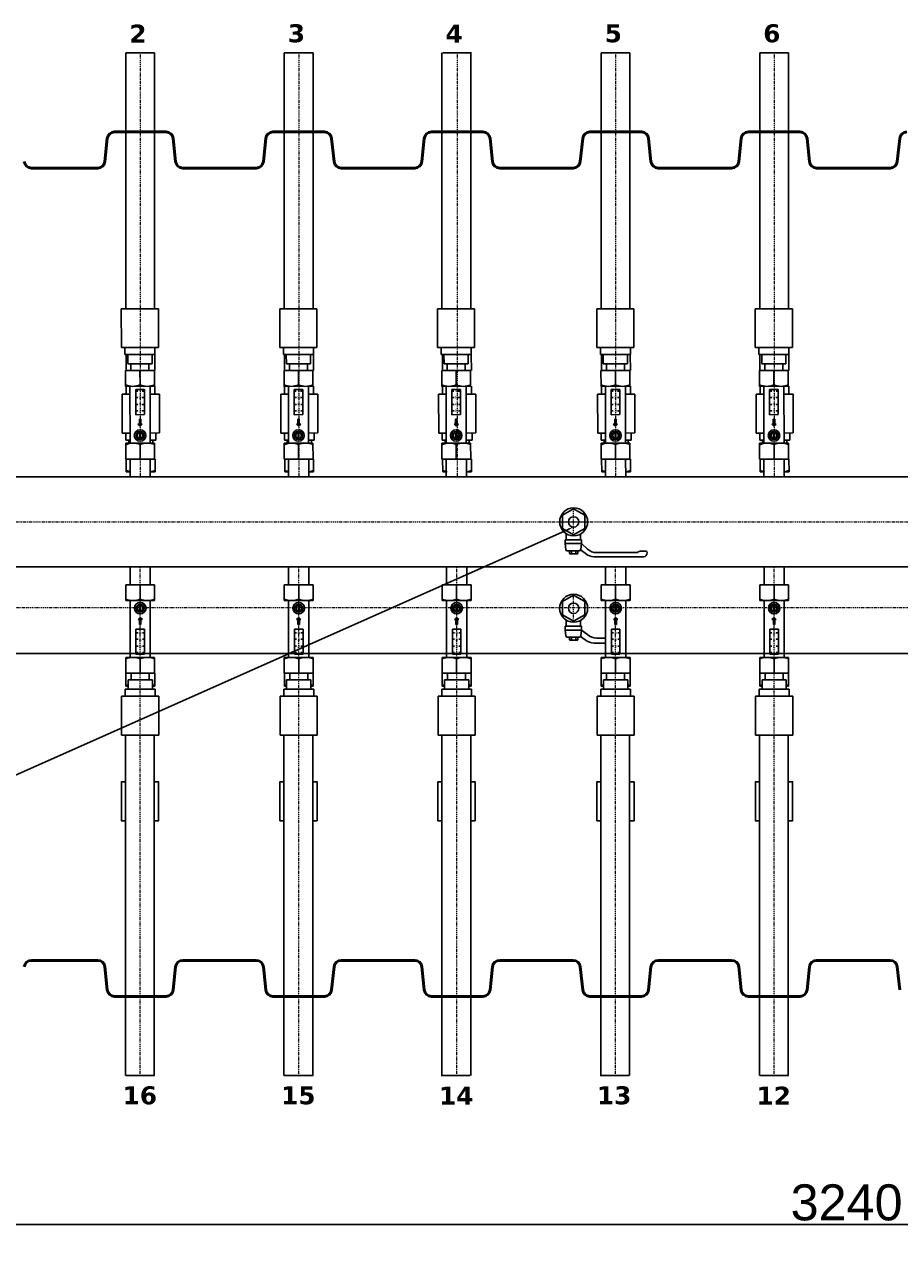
# Model space of a CAD drawing. Header units: millimetres. Extents: x -1661 to 8978, y 10537 to 15989.
# Tile 7 of 24: x 3924 to 5140, y 10537 to 12224. Entities that reach past the tile are written whole.
import ezdxf
from ezdxf import colors
from ezdxf.entities.mleader import LeaderData, LeaderLine
from ezdxf.enums import TextEntityAlignment as Align
from ezdxf.math import Vec2, Vec3

# ---------------------------------------------------------------- set-up
doc = ezdxf.new("R2010")
doc.units = ezdxf.units.MM
doc.linetypes.add('DASHDOT', pattern=[25.4, 12.7, -6.35, 0, -6.35])
for name, color, linetype, lineweight in [('2DH_OBV_z', 250, 'Continuous', 30), ('Eko_opis', 7, 'Continuous', 18), ('Eko_Wymiary', 7, 'Continuous', 20), ('osie', 1, 'DASHDOT', 13)]:
    doc.layers.add(name, color=color, linetype=linetype, lineweight=lineweight)
doc.layers.add('ZBIORNIK-2000L', color=7, linetype='Continuous')
doc.styles.add('Annotative', font='arial.ttf')
doc.styles.add('CP_ATTR', font='ROMANS.SHX')
doc.styles.get("Standard").update_dxf_attribs({"font": 'arial.ttf'})
doc.dimstyles.new('ISO-25', dxfattribs={"dimtxt": 2.5, "dimasz": 2.5, "dimexe": 1.25, "dimexo": 0.625, "dimtad": 1, "dimtxsty": 'Standard', "dimcen": 2.5, "dimadec": 0, "dimazin": 0, "dimtfac": 1, "dimtmove": 0, "dimatfit": 3, "dimfxl": 0, "dimarcsym": 0})

# ---------------------------------------------------------------- blocks, each defined once
blk = doc.blocks.new('*D140')
at = {"layer": 'Defpoints', "color": 0}
for p in [(3450.3, 11643.7), (6690.3, 11643.7), (3450.3, 10557.6)]:
    blk.add_point(p, dxfattribs=at)
at = {"layer": 'Eko_Wymiary', "color": 0, "lineweight": -2, "ltscale": 2}
for p, q in [((3450.3, 11643.1), (3450.3, 10556.4)), ((6690.3, 11643.1), (6690.3, 10556.4)), ((6640.3, 10557.6), (3500.3, 10557.6))]:
    blk.add_line(p, q, dxfattribs=at)
at = {"layer": 'Eko_Wymiary', "color": 0}
for points in [[(3500.3, 10565.9), (3500.3, 10549.3), (3450.3, 10557.6)], [(6640.3, 10549.3), (6640.3, 10565.9), (6690.3, 10557.6)]]:
    blk.add_solid(points, dxfattribs=at)
at = {"layer": 'Eko_Wymiary', "color": 0, "insert": (5065.9, 10588.1), "char_height": 50, "attachment_point": 5}
blk.add_mtext('\\A1;3240', dxfattribs=at)
blk = doc.blocks.new('A$C29F86358')
at = {"layer": '2DH_OBV_z'}
blk.add_hatch(color=22, dxfattribs=at).paths.add_polyline_path([(0, -70.2), (-3, -73.2), (-1, -73.2), (-1, -80.2), (1, -80.2), (1, -73.2), (3, -73.2)])
at = {"layer": '2DH_OBV_z', "color": 22}
for p, q in [((-14, 0), (-14, -24.7)), ((14, 0), (14, -24.7)), ((20, -24.7), (-20, -24.7)), ((-20, -46.7), (-20, -24.7)), ((-12.5, -24.7), (12.5, -24.7)), ((0, -44.6), (0, -24.7)), ((20, -46.7), (20, -24.7)), ((20, -46.7), (-20, -46.7)), ((-14, -46.7), (-14, -125.6)), ((14, -46.9), (14, -125.6)), ((0, -51.7), (-5.7, -57.4)), ((-5.7, -57.4), (0, -63)), ((-0.5, -62.5), (-0.5, -52.2)), ((5.7, -57.4), (0, -51.7)), ((0, -63), (5.7, -57.4)), ((0.5, -62.5), (0.5, -52.2)), ((-3, -73.2), (0, -70.2)), ((-1, -73.2), (-3, -73.2)), ((-1, -80.2), (-1, -73.2)), ((1, -80.2), (-1, -80.2)), ((1, -80.2), (-1, -80.2)), ((0, -70.2), (3, -73.2)), ((3, -73.2), (1, -73.2)), ((1, -73.2), (1, -80.2)), ((6, -86.3), (-6, -86.3)), ((-6, -86.3), (-6, -121.3)), ((-6, -91.6), (-3, -91.6)), ((-6, -100.5), (-3, -100.5)), ((6, -91.6), (3, -91.6)), ((6, -100.5), (3, -100.5)), ((6, -121.3), (6, -86.3)), ((-6, -110.1), (-3, -110.1)), ((6, -110.1), (3, -110.1)), ((20, -125.6), (-20, -125.6)), ((-20, -125.6), (-20, -147.6)), ((-6, -118.9), (-3, -118.9)), ((-6, -121.3), (6, -121.3)), ((0, -127.8), (0, -147.6)), ((6, -118.9), (3, -118.9)), ((20, -147.6), (20, -125.6)), ((20, -147.6), (-20, -147.6)), ((-12.5, -147.6), (-12.5, -156.7)), ((-12.5, -147.6), (12.5, -147.6)), ((12.5, -147.6), (12.5, -156.7)), ((-16.8, -169.7), (-16.8, -156.7)), ((-16.8, -156.7), (16.8, -156.7)), ((16.8, -169.7), (16.8, -156.7)), ((25.8, -179.4), (-25.8, -179.4)), ((-25.8, -179.4), (-25.8, -233.4)), ((-20.8, -169.7), (-20.8, -179.4)), ((-20.8, -169.7), (20.8, -169.7)), ((20.8, -169.7), (20.8, -179.4)), ((25.8, -179.4), (25.8, -233.4)), ((25.8, -233.4), (-25.8, -233.4))]:
    blk.add_line(p, q, dxfattribs=at)
for radius in [8, 5.66]:
    blk.add_circle((0, -57.4), radius, dxfattribs=at)
for start, end in [(97.1808, 262.8192), (277.1808, 82.8192)]:
    blk.add_arc((0, -57.4), 4, start, end, dxfattribs=at)
at = {"layer": '2DH_OBV_z', "color": 22, "extrusion": (0, 0, -1)}
for centre, start_param, end_param in [((-10, -12.4), -3.141593, -2.788056), ((-10, -12.4), 2.788056, 3.141593), ((10, -12.4), -3.141593, -2.788056), ((10, -12.4), 2.788056, 3.141593)]:
    blk.add_ellipse(centre, major_axis=(0, 34.4), ratio=0.840841, start_param=start_param, end_param=end_param, dxfattribs=at)
at = {"layer": '2DH_OBV_z', "color": 22}
for centre, start_param, end_param in [((-10, -160), -3.141593, -2.788056), ((-10, -160), 2.788056, 3.141593), ((10, -160), -3.141593, -2.788056), ((10, -160), 2.788056, 3.141593)]:
    blk.add_ellipse(centre, major_axis=(0, -34.4), ratio=0.840841, start_param=start_param, end_param=end_param, dxfattribs=at)
for s, p in [('38', (-1.9, -93.1)), ('32', (-1.9, -102)), ('20', (-1.9, -111.6)), ('8', (-0.9, -120.4))]:
    blk.add_text(s, height=2.5, dxfattribs=at).set_placement(p)
at = {"layer": '2DH_OBV_z', "color": 22, "style": 'CP_ATTR', "flags": 9}
for tag in ['NAME', 'GROUP', 'NUMBER', 'PRODUCER', 'ARTICLE', 'PRODUCT-TYPE', 'ORDER-NO', 'CHARACTER', 'DN', 'PN', 'TEMPERATURE', 'FLOW', 'POWER', 'VOLTAGE', 'WEIGHT', 'OTHER']:
    blk.add_attdef(tag, text='', height=0.00005, dxfattribs=at).set_placement((0.2, -233.3), align=Align.MIDDLE_LEFT)
blk = doc.blocks.new('A$C3BF81F41')
at = {"layer": '2DH_OBV_z', "color": 22}
for p, q in [((4.1, 107), (4.7, 107.7)), ((4.1, 107), (4.1, 97)), ((4.1, 105.8), (4.7, 105)), ((4.7, 107.7), (8.2, 107.7)), ((8.2, 105), (4.7, 105)), ((8.2, 110.8), (8.2, 94.3)), ((18.2, 113.7), (10.2, 112.8)), ((18.2, 91.3), (18.2, 113.7)), ((23.5, 113.7), (18.2, 113.7)), ((23.5, 112.3), (23.5, 113.7)), ((23.5, 91.3), (23.5, 113.7)), ((23.5, 112.3), (32, 112.3)), ((39.3, 117.5), (30.5, 102)), ((30.5, 102), (39.3, 86.5)), ((39.3, 117.5), (57.6, 117.5)), ((57.6, 117.5), (66.5, 102)), ((66.5, 102), (57.6, 86.5)), ((4.1, 98.2), (4.7, 99)), ((4.1, 97), (4.7, 96.3)), ((8.2, 99), (4.7, 99)), ((4.7, 96.3), (8.2, 96.3)), ((4.8, 85.9), (9.4, 92.3)), ((18.2, 91.3), (10.2, 92.2)), ((18.2, 91.3), (10.7, 82.8)), ((23.5, 91.3), (18.2, 91.3)), ((23.5, 92.7), (31.4, 92.7)), ((39.3, 86.5), (57.6, 86.5)), ((0, 4.7), (0, 73.3)), ((5.8, 70.1), (5.8, 14.4)), ((7.9, 1.9), (7.9, 8.3))]:
    blk.add_line(p, q, dxfattribs=at)
for centre, radius in [((48.5, 102), 19.4), ((48.4, 102), 7.2)]:
    blk.add_circle(centre, radius, dxfattribs=at)
at = {"layer": '2DH_OBV_z', "color": 22, "extrusion": (0, 0, -1)}
for centre, major_axis, ratio, start_param, end_param in [((13.2, 102), (-9.12, 0), 0.909986, 0.001526, 0.369949), ((13.2, 102), (-9.12, 0), 0.909986, -0.369949, -0.001526), ((10.5, 110.8), (-2.26, 0), 0.909986, 0, 1.443272), ((22.6, 73.3), (-22.6, 0), 0.909986, 0, 0.661907), ((10.5, 94.3), (-2.26, 0), 0.909986, -1.443272, 0), ((28.4, 70.1), (-22.6, 0), 0.898881, 0, 0.675465), ((28.4, 70.1), (-22.6, 0), 0.898881, 0, 0.675465), ((5.6, 4.7), (-5.65, 0), 0.839518, -1.570796, 0), ((5.6, 1.9), (-2.26, 0), 0.839518, 3.141593, 4.712389), ((8, 14.4), (-2.26, 0), 0.839518, -0.570341, 0), ((-3.4, 8.3), (-11.3, 0), 0.839518, 2.571251, 3.141593)]:
    blk.add_ellipse(centre, major_axis=major_axis, ratio=ratio, start_param=start_param, end_param=end_param, dxfattribs=at)
at = {"layer": 'osie', "color": 252, "ltscale": 0.1, "true_color": 0x939598}
for p, q in [((48.5, 120), (48.5, 84)), ((30.5, 102), (66.5, 102))]:
    blk.add_line(p, q, dxfattribs=at)
blk = doc.blocks.new('A$C56C80509')
at = {"layer": '2DH_OBV_z', "color": 180}
for p, q in [((6.1, 506.1), (6.1, 528.2)), ((46.2, 506.2), (46.1, 528.2)), ((12.2, 473), (0.7, 473)), ((0.8, 419), (0.7, 473)), ((6.2, 484.1), (6.2, 473)), ((52.3, 473), (40.2, 473)), ((46.2, 473), (46.2, 484.2)), ((52.4, 419.4), (52.3, 473.1)), ((12.3, 419.1), (0.8, 419)), ((5.8, 409.3), (5.8, 419)), ((5.8, 409.3), (12.3, 409.3)), ((9.8, 409.3), (9.8, 405.2)), ((40.3, 419.3), (52.4, 419.4)), ((40.3, 409.3), (47.4, 409.3)), ((43.3, 409.3), (43.3, 405.2)), ((47.4, 409.3), (47.4, 419.3)), ((6.4, 365.2), (6.3, 383.1)), ((46.3, 383.2), (46.4, 365.2)), ((12.4, 365.2), (6.4, 365.2)), ((40.4, 365.2), (46.4, 365.2)), ((5.8, 67.8), (5.8, 85.8)), ((45.8, 67.8), (45.8, 85.8)), ((5.8, 67.8), (9, 67.8)), ((45.8, 67.8), (42.5, 67.8))]:
    blk.add_line(p, q, dxfattribs=at)
for points in [[(5.2, -64.9), (-0.3, -64.9), (-0.3, -118.9), (5.2, -118.9)], [(45.2, -64.9), (51.3, -64.9), (51.3, -118.9), (45.2, -118.9)]]:
    blk.add_lwpolyline(points, dxfattribs=at)
at = {"layer": '2DH_OBV_z', "color": 180, "extrusion": (0, 0, -1)}
for centre, major_axis, start_param, end_param in [((16.3, 399.5), (-0.1, 34.4), -3.004668, -2.788056), ((36.3, 399.6), (-0.1, 34.4), 2.788056, 3.00113), ((15.8, 102.2), (0, 34.4), -2.905714, -2.788056), ((35.8, 102.2), (0, 34.4), 2.788056, 2.905714)]:
    blk.add_ellipse(centre, major_axis=major_axis, ratio=0.840841, start_param=start_param, end_param=end_param, dxfattribs=at)

msp = doc.modelspace()

# ---------------------------------------------------------------- linework, layer by layer
at = {"layer": '2DH_OBV_z', "color": 22}
for p, q in [((4105.288, 12184.504), (4065.288, 12184.504)), ((4065.288, 11829.106), (4065.288, 12184.504)), ((4105.288, 11829.106), (4105.288, 12184.504)), ((4325.288, 12184.504), (4285.288, 12184.504)), ((4285.288, 11829.106), (4285.288, 12184.504)), ((4325.288, 11829.106), (4325.288, 12184.504)), ((4504.164, 11829.106), (4504.164, 12184.504)), ((4545.288, 12184.504), (4505.288, 12184.504)), ((4544.164, 11829.106), (4544.164, 12184.504)), ((4765.19, 12184.504), (4725.19, 12184.504)), ((4725.19, 11829.106), (4725.19, 12184.504)), ((4765.19, 11829.106), (4765.19, 12184.504)), ((4985.288, 12184.504), (4945.288, 12184.504)), ((4945.288, 11829.106), (4945.288, 12184.504)), ((4985.288, 11829.106), (4985.288, 12184.504)), ((3809.115, 11595.677), (5760.685, 11595.747)), ((3809.115, 11470.677), (5760.685, 11470.677)), ((4064.76, 11237.227), (4064.76, 10764.35)), ((4104.76, 10764.35), (4104.76, 11237.227)), ((4284.76, 11237.227), (4284.76, 10764.35)), ((4324.76, 10764.35), (4324.76, 11237.227)), ((4504.026, 11237.227), (4504.026, 10764.35)), ((4544.026, 10764.35), (4544.026, 11237.227)), ((4724.662, 11237.227), (4724.662, 10764.35)), ((4764.662, 10764.35), (4764.662, 11237.227)), ((4944.76, 11237.227), (4944.76, 10764.35)), ((4984.76, 10764.35), (4984.76, 11237.227)), ((4065.288, 10764.35), (4105.288, 10764.35)), ((4285.288, 10764.35), (4325.288, 10764.35)), ((4503.088, 10764.35), (4543.088, 10764.35)), ((4723.821, 10764.35), (4763.821, 10764.35)), ((4945.288, 10764.35), (4985.288, 10764.35))]:
    msp.add_line(p, q, dxfattribs=at)
at = {"layer": '2DH_OBV_z', "color": 180}
for p, q in [((4671.455, 11422.398), (4686.972, 11431.275)), ((4686.972, 11431.275), (4702.488, 11422.402)), ((4671.455, 11404.148), (4671.455, 11422.402)), ((4702.488, 11404.148), (4702.488, 11422.402)), ((4671.455, 11404.152), (4686.972, 11395.275)), ((4676.663, 11388.298), (4676.663, 11396.82)), ((4686.972, 11395.275), (4702.488, 11404.148)), ((4696.252, 11388.298), (4696.252, 11396.219)), ((4676.663, 11388.298), (4675.232, 11388.298)), ((4697.683, 11388.298), (4675.232, 11388.298)), ((4675.232, 11388.298), (4675.232, 11382.986)), ((4675.232, 11382.986), (4676.162, 11375.019)), ((4697.683, 11382.986), (4675.232, 11382.986)), ((4678.201, 11373.047), (4694.714, 11373.047)), ((4681.292, 11369.517), (4681.292, 11373.047)), ((4683.983, 11373.047), (4683.983, 11369.517)), ((4689.96, 11373.047), (4689.96, 11369.517)), ((4692.651, 11369.517), (4692.651, 11373.047)), ((4703.043, 11369.586), (4696.655, 11374.176)), ((4697.683, 11382.986), (4696.753, 11375.019)), ((4697.683, 11388.298), (4697.683, 11382.986)), ((4697.683, 11382.986), (4706.142, 11376.781)), ((4681.923, 11368.9), (4681.292, 11369.517)), ((4681.923, 11368.9), (4692.02, 11368.9)), ((4683.183, 11368.9), (4683.983, 11369.517)), ((4690.761, 11368.9), (4689.96, 11369.517)), ((4692.02, 11368.9), (4692.651, 11369.517)), ((4715.68, 11364.815), (4731.291, 11364.815)), ((4718.841, 11371.82), (4731.293, 11371.82)), ((3878.556, 11350.615), (5760.685, 11350.615))]:
    msp.add_line(p, q, dxfattribs=at)
for centre, radius in [((4686.972, 11413.275), 19.417), ((4686.972, 11413.184), 7.2)]:
    msp.add_circle(centre, radius, dxfattribs=at)
at = {"layer": '2DH_OBV_z', "color": 180, "extrusion": (0, 0, -1)}
for centre, major_axis, ratio, start_param, end_param in [((4678.201, 11375.306), (0, -2.259), 0.90998644, 0, 1.44327151), ((4694.714, 11375.306), (0, -2.259), 0.90998644, -1.44327151, 0), ((4718.841, 11394.413), (0, -22.593), 0.89888087, 0, 0.67546484), ((4686.984, 11378.021), (0, -9.121), 0.90998644, 0.00152555, 0.36994945), ((4686.959, 11378.021), (0, -9.121), 0.90998644, -0.36994945, -0.00152555), ((4715.68, 11387.408), (0, -22.593), 0.90998644, 0, 0.66190689)]:
    msp.add_ellipse(centre, major_axis=major_axis, ratio=ratio, start_param=start_param, end_param=end_param, dxfattribs=at)
at = {"layer": 'osie', "color": 252, "ltscale": 0.1, "true_color": 0x939598}
for p, q in [((4085.288, 12184.504), (4085.288, 11595.677)), ((4305.288, 12184.504), (4305.288, 11595.677)), ((4525.288, 12184.504), (4525.288, 11595.677)), ((4745.19, 12184.504), (4745.19, 11595.677)), ((4965.288, 12184.504), (4965.288, 11595.677)), ((3450.288, 11533.177), (5760.685, 11533.177)), ((4085.332, 10764.35), (4085.332, 11470.677)), ((4305.332, 10764.35), (4305.332, 11470.677)), ((4524.599, 10764.35), (4524.599, 11470.677)), ((4745.235, 10764.35), (4745.235, 11470.677)), ((4965.332, 10764.35), (4965.332, 11470.677)), ((4686.972, 11395.275), (4686.972, 11431.275)), ((3879.294, 11414.278), (5760.685, 11414.278))]:
    msp.add_line(p, q, dxfattribs=at)
at = {"layer": 'ZBIORNIK-2000L', "color": 7, "linetype": 'Continuous', "lineweight": 50}
for p, q in [((4036.229, 12033.382), (4039.602, 12065.472)), ((4049.547, 12074.427), (4121.029, 12074.427)), ((4130.974, 12065.472), (4134.347, 12033.382)), ((4256.229, 12033.382), (4259.602, 12065.472)), ((4269.547, 12074.427), (4341.029, 12074.427)), ((4350.974, 12065.472), (4354.347, 12033.382)), ((4476.229, 12033.382), (4479.602, 12065.472)), ((4489.547, 12074.427), (4561.029, 12074.427)), ((4570.974, 12065.472), (4574.347, 12033.382)), ((4696.229, 12033.382), (4699.602, 12065.472)), ((4709.547, 12074.427), (4781.029, 12074.427)), ((4790.974, 12065.472), (4794.347, 12033.382)), ((4916.229, 12033.382), (4919.602, 12065.472)), ((4929.547, 12074.427), (5001.029, 12074.427)), ((5010.974, 12065.472), (5014.347, 12033.382)), ((5136.229, 12033.382), (5139.602, 12065.472)), ((3934.292, 12024.427), (4026.284, 12024.427)), ((4144.292, 12024.427), (4246.284, 12024.427)), ((4364.292, 12024.427), (4466.284, 12024.427)), ((4584.292, 12024.427), (4686.284, 12024.427)), ((4804.292, 12024.427), (4906.284, 12024.427)), ((5024.292, 12024.427), (5126.284, 12024.427)), ((4026.284, 10924.427), (3934.292, 10924.427)), ((4246.284, 10924.427), (4144.292, 10924.427)), ((4466.284, 10924.427), (4364.292, 10924.427)), ((4686.284, 10924.427), (4584.292, 10924.427)), ((4906.284, 10924.427), (4804.292, 10924.427)), ((5126.284, 10924.427), (5024.292, 10924.427)), ((4039.602, 10883.382), (4036.229, 10915.472)), ((4134.347, 10915.472), (4130.974, 10883.382)), ((4259.602, 10883.382), (4256.229, 10915.472)), ((4354.347, 10915.472), (4350.974, 10883.382)), ((4479.602, 10883.382), (4476.229, 10915.472)), ((4574.347, 10915.472), (4570.974, 10883.382)), ((4699.602, 10883.382), (4696.229, 10915.472)), ((4794.347, 10915.472), (4790.974, 10883.382)), ((4919.602, 10883.382), (4916.229, 10915.472)), ((5014.347, 10915.472), (5010.974, 10883.382)), ((5139.602, 10883.382), (5136.229, 10915.472)), ((4121.029, 10874.427), (4049.547, 10874.427)), ((4341.029, 10874.427), (4269.547, 10874.427)), ((4561.029, 10874.427), (4489.547, 10874.427)), ((4781.029, 10874.427), (4709.547, 10874.427)), ((5001.029, 10874.427), (4929.547, 10874.427))]:
    msp.add_line(p, q, dxfattribs=at)
for centre, start, end in [((4049.547, 12064.427), 90, 174), ((4121.029, 12064.427), 6, 90), ((4269.547, 12064.427), 90, 174), ((4341.029, 12064.427), 6, 90), ((4489.547, 12064.427), 90, 174), ((4561.029, 12064.427), 6, 90), ((4709.547, 12064.427), 90, 174), ((4781.029, 12064.427), 6, 90), ((4929.547, 12064.427), 90, 174), ((5001.029, 12064.427), 6, 90), ((5149.547, 12064.427), 90, 174), ((3934.292, 12034.427), 186, 270), ((4026.284, 12034.427), 270, 354), ((4144.292, 12034.427), 186, 270), ((4246.284, 12034.427), 270, 354), ((4364.292, 12034.427), 186, 270), ((4466.284, 12034.427), 270, 354), ((4584.292, 12034.427), 186, 270), ((4686.284, 12034.427), 270, 354), ((4804.292, 12034.427), 186, 270), ((4906.284, 12034.427), 270, 354), ((5024.292, 12034.427), 186, 270), ((5126.284, 12034.427), 270, 354), ((3934.292, 10914.427), 90, 174), ((4026.284, 10914.427), 6, 90), ((4144.292, 10914.427), 90, 174), ((4246.284, 10914.427), 6, 90), ((4364.292, 10914.427), 90, 174), ((4466.284, 10914.427), 6, 90), ((4584.292, 10914.427), 90, 174), ((4686.284, 10914.427), 6, 90), ((4804.292, 10914.427), 90, 174), ((4906.284, 10914.427), 6, 90), ((5024.292, 10914.427), 90, 174), ((5126.284, 10914.427), 6, 90), ((4049.547, 10884.427), 186, 270), ((4121.029, 10884.427), 270, 354), ((4269.547, 10884.427), 186, 270), ((4341.029, 10884.427), 270, 354), ((4489.547, 10884.427), 186, 270), ((4561.029, 10884.427), 270, 354), ((4709.547, 10884.427), 186, 270), ((4781.029, 10884.427), 270, 354), ((4929.547, 10884.427), 186, 270), ((5001.029, 10884.427), 270, 354)]:
    msp.add_arc(centre, 10, start, end, dxfattribs=at)

# ---------------------------------------------------------------- block references
at = {"xscale": -1, "rotation": 180.1011031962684}
for p in [(4085.191, 11595.701), (4305.191, 11595.701), (4524.067, 11595.701), (4745.19, 11595.701), (4965.191, 11595.701)]:
    msp.add_blockref('A$C29F86358', p, dxfattribs=at)
for name, p in [('A$C56C80509', (4059.538, 11237.227)), ('A$C56C80509', (4279.538, 11237.227)), ('A$C56C80509', (4498.805, 11237.227)), ('A$C56C80509', (4719.538, 11237.227)), ('A$C56C80509', (4939.538, 11237.227)), ('A$C29F86358', (4085.288, 11470.677)), ('A$C29F86358', (4305.288, 11470.677)), ('A$C29F86358', (4524.555, 11470.677)), ('A$C29F86358', (4745.288, 11470.677)), ('A$C29F86358', (4965.288, 11470.677))]:
    msp.add_blockref(name, p)
at = {"rotation": 90}
msp.add_blockref('A$C3BF81F41', (4788.972, 11484.717), dxfattribs=at)

# ---------------------------------------------------------------- texts
at = {"layer": '2DH_OBV_z', "color": 22, "char_height": 25, "width": 41.26157, "attachment_point": 9}
for s, insert in [('\\fVerdana|b1|i0|c238|p34;2', (4094.038, 12198.477)), ('\\fVerdana|b1|i0|c238|p34;3', (4314.038, 12198.477)), ('\\fVerdana|b1|i0|c238|p34;4', (4532.914, 12198.477)), ('\\fVerdana|b1|i0|c238|p34;5', (4753.94, 12198.477)), ('\\fVerdana|b1|i0|c238|p34;6', (4974.038, 12198.477)), ('\\fVerdana|b1|i0|c238|p34;16', (4108.561, 10724.091)), ('\\fVerdana|b1|i0|c238|p34;15', (4328.561, 10724.091)), ('\\fVerdana|b1|i0|c238|p34;14', (4547.827, 10724.091)), ('\\fVerdana|b1|i0|c238|p34;13', (4767.049, 10724.091)), ('\\fVerdana|b1|i0|c238|p34;12', (4988.561, 10724.091))]:
    msp.add_mtext(s, dxfattribs=dict(at, insert=insert))

# ---------------------------------------------------------------- dimensions: what is measured, and where the dimension line sits
at = {"layer": 'Eko_Wymiary', "ltscale": 2}
dim = msp.add_linear_dim(base=(3450.288, 10557.601), p1=(6690.288, 11643.716), p2=(3450.288, 11643.716), angle=180, text='\\A1;<>', dimstyle='ISO-25', override={"dimtxt": 50, "dimasz": 50, "dimgap": 5}, dxfattribs=at)
dim.commit()
dim.dimension.update_dxf_attribs({"geometry": '*D140', "text_midpoint": (5065.926, 10557.601), "dimtype": 161})

# ---------------------------------------------------------------- leaders
at = {"layer": 'Eko_opis'}
ml = msp.add_multileader_mtext('Standard', dxfattribs=at)
ml.set_content('\\A1;Zawór do napełnienia/\\Podpowietrzania 1" GW', color=256, style='Annotative')
ml.set_leader_properties()
ml.build(insert=Vec2(0, 0))
ml.multileader.update_dxf_attribs({"has_text_frame": 1, "text_left_attachment_type": 7, "text_right_attachment_type": 4, "dogleg_length": 10, "arrow_head_size": 8})
ctx = ml.context
ctx.base_point, ctx.char_height, ctx.arrow_head_size, ctx.landing_gap_size, ctx.plane_origin = Vec3(2220.106, 10923.707), 60, 8, 15, Vec3(3798.63, 11674.965)
ctx.left_attachment, ctx.right_attachment = 7, 4
notes = []
notes.append((ctx, [(1, (1, 1, 0), (3325.226, 10920.327), (-1, 0), 10, [(0, [(4686.497, 11525.901)], 0, [])])]))
ctx.mtext.insert, ctx.mtext.line_spacing_factor, ctx.mtext.line_spacing_style = Vec3(2473.606, 11096.327), 0.96, 2
for ctx, leaders in notes:
    for number, flags, end, landing, length, lines in leaders:
        leader = LeaderData()
        leader.index, (leader.has_last_leader_line, leader.has_dogleg_vector, leader.attachment_direction) = number, flags
        leader.last_leader_point, leader.dogleg_vector, leader.dogleg_length = Vec3(end), Vec3(landing), length
        for number, points, colour, breaks in lines:
            line = LeaderLine()
            line.index, line.vertices, line.color, line.breaks = number, Vec3.list(points), colors.encode_raw_color(colour), breaks
            leader.lines.append(line)
        ctx.leaders.append(leader)

doc.saveas('drawing.dxf')
